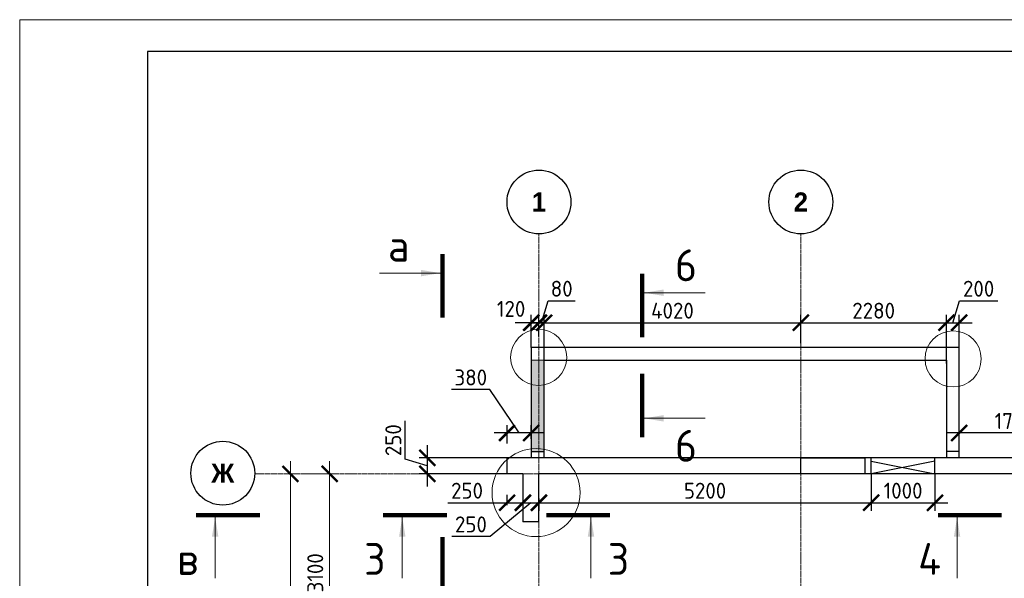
# Model space of a CAD drawing. Header units: millimetres. Extents: x 349531 to 1063351, y -131924 to 96186.
# Tile 19 of 230: x 433982 to 449396, y -26529 to -17777. Entities that reach past the tile are written whole.
import ezdxf

# ---------------------------------------------------------------- set-up
doc = ezdxf.new("R2010")
doc.units = ezdxf.units.MM
doc.linetypes.add('______5', pattern=[1100, 800, -100, 100, -100])
doc.linetypes.add('осевая', pattern=[50.8, 31.75, -6.35, 6.35, -6.35])
for name, color, linetype, lineweight in [('Конструкции 0.5', 5, 'Continuous', 50), ('Надписи', 200, 'Continuous', 18), ('Оси', 40, '______5', 18), ('размер', 1, 'Continuous', 25), ('РАЗМЕРЫ', 1, 'Continuous', 9), ('СТЕНЫ', 3, 'Continuous', 30), ('ТОНКИЕ', 7, 'Continuous', 9), ('Узлы', 7, 'Continuous', 0)]:
    doc.layers.add(name, color=color, linetype=linetype, lineweight=lineweight)
doc.layers.add('ТОЛСТЫЕ_ОСНОВНЫЕ', color=6, linetype='Continuous')
doc.layers.add('ФВ-2', color=7, linetype='Continuous')
doc.styles.add('Century Gothic', font='GOTHIC.TTF')
doc.styles.add('GOST-2.304_Type-B', font='GOST_Common.ttf')
doc.dimstyles.new('СПДС', dxfattribs={"dimscale": 100, "dimtxt": 2.5, "dimasz": 2.5, "dimexe": 1.25, "dimexo": 0, "dimtad": 1, "dimdec": 0, "dimtxsty": 'GOST-2.304_Type-B', "dimblk": 'ARCHTICK', "dimcen": 2.5, "dimdle": 2, "dimadec": 0, "dimazin": 2, "dimtfac": 0.75, "dimtdec": 0, "dimtmove": 1, "dimatfit": 3, "dimfxl": 1, "dimtolj": 1, "dimarcsym": 1})

# ---------------------------------------------------------------- blocks, each defined once
blk = doc.blocks.new('_ArchTick')
at = {"color": 0, "linetype": 'ByBlock', "const_width": 0.15}
blk.add_lwpolyline([(-0.5, -0.5), (0.5, 0.5)], dxfattribs=at)
blk = doc.blocks.new('*D1693')
at = {"color": 0, "lineweight": -2, "transparency": 16777216}
for p, q in [((979756, -14893), (979756, 1907)), ((979756, 1707), (979881, 1707)), ((979756, -14693), (979881, -14693))]:
    blk.add_line(p, q, dxfattribs=at)
at = {"layer": 'DEFPOINTS', "color": 0, "transparency": 16777216}
for p in [(979756, 1707), (979756, 1707), (979756, -14693)]:
    blk.add_point(p, dxfattribs=at)
at = {"color": 0, "lineweight": -2, "transparency": 16777216, "xscale": 250, "yscale": 250, "zscale": 250}
for p, rotation in [((979756, 1707), 90), ((979756, -14693), 270)]:
    blk.add_blockref('_ArchTick', p, dxfattribs=dict(at, rotation=rotation))
at = {"color": 0, "transparency": 16777216, "insert": (979531, -6851), "char_height": 250, "width": 104166.67, "attachment_point": 5, "rotation": 90, "style": 'GOST-2.304_Type-B'}
blk.add_mtext('\\A1;16400', dxfattribs=at)
blk = doc.blocks.new('NSY101')
at = {"color": 0, "linetype": 'ByBlock', "lineweight": -2}
blk.add_circle((0, 0), 50, dxfattribs=at)
blk = doc.blocks.new('СЛОЖНЫЙ_ОБЪЕКТ_0')
at = {"layer": 'Оси', "color": 16, "linetype": 'Continuous', "lineweight": 25, "transparency": 33554687, "xscale": 9.999999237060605, "yscale": 9.999999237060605, "zscale": 9.999999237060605}
blk.add_blockref('NSY101', (8813, -989), dxfattribs=at)
at = {"layer": 'Оси', "color": 16, "linetype": 'Continuous', "lineweight": 25, "transparency": 33554687, "insert": (8813, -989), "char_height": 300, "width": 385, "attachment_point": 5, "style": 'Century Gothic'}
blk.add_mtext('\\A1;{\\fCentury Gothic|i0|b1;\\H300.000000;\\W1.000000;\\C16;2}\\P', dxfattribs=at)
blk = doc.blocks.new('СЛОЖНЫЙ_ОБЪЕКТ_28')
at = {"layer": 'Оси', "color": 16, "linetype": 'Continuous', "lineweight": 25, "transparency": 33554687, "xscale": 9.999999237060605, "yscale": 9.999999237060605, "zscale": 9.999999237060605}
blk.add_blockref('NSY101', (-12319, -3597), dxfattribs=at)
at = {"layer": 'Оси', "color": 16, "linetype": 'Continuous', "lineweight": 25, "transparency": 33554687, "insert": (-12319, -3597), "char_height": 300, "width": 540, "attachment_point": 5, "style": 'Century Gothic'}
blk.add_mtext('\\A1;{\\fCentury Gothic|i0|b1;\\H300.000000;\\W1.000000;\\C16;Ж}\\P', dxfattribs=at)
blk = doc.blocks.new('СЛОЖНЫЙ_ОБЪЕКТ_43')
at = {"layer": 'Оси', "color": 16, "linetype": 'Continuous', "lineweight": 25, "transparency": 33554687, "xscale": 9.999999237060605, "yscale": 9.999999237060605, "zscale": 9.999999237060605}
blk.add_blockref('NSY101', (5133, -989), dxfattribs=at)
at = {"layer": 'Оси', "color": 16, "linetype": 'Continuous', "lineweight": 25, "transparency": 33554687, "insert": (5133, -989), "char_height": 300, "width": 385, "attachment_point": 5, "style": 'Century Gothic'}
blk.add_mtext('\\A1;{\\fCentury Gothic|i0|b1;\\H300.000000;\\W1.000000;\\C16;1}\\P', dxfattribs=at)
blk = doc.blocks.new('*D1679')
at = {"color": 0, "lineweight": -2, "transparency": 16777216}
for p, q in [((980369, -1593), (980369, 1907)), ((979945, 1707), (980494, 1707)), ((980369, -1393), (980494, -1393))]:
    blk.add_line(p, q, dxfattribs=at)
at = {"layer": 'DEFPOINTS', "color": 0, "transparency": 16777216}
for p in [(979945, 1707), (980369, 1707), (980369, -1393)]:
    blk.add_point(p, dxfattribs=at)
at = {"color": 0, "lineweight": -2, "transparency": 16777216, "xscale": 250, "yscale": 250, "zscale": 250}
for p, rotation in [((980369, 1707), 90), ((980369, -1393), 270)]:
    blk.add_blockref('_ArchTick', p, dxfattribs=dict(at, rotation=rotation))
at = {"color": 0, "transparency": 16777216, "insert": (980144, 157), "char_height": 250, "width": 83333.33, "attachment_point": 5, "rotation": 90, "style": 'GOST-2.304_Type-B'}
blk.add_mtext('\\A1;3100', dxfattribs=at)
blk = doc.blocks.new('*D981')
at = {"layer": 'DEFPOINTS', "color": 0, "transparency": 16777216}
for p in [(441611, -25382), (441861, -25291, -360), (441861, -25344)]:
    blk.add_point(p, dxfattribs=at)
at = {"layer": 'РАЗМЕРЫ', "color": 0, "lineweight": -2, "transparency": 16777216}
for p, q in [((441611, -25382), (441611, -25219)), ((440685, -25344), (441611, -25344)), ((441411, -25344), (442061, -25344)), ((441861, -25291), (441861, -25469))]:
    blk.add_line(p, q, dxfattribs=at)
at = {"layer": 'РАЗМЕРЫ', "color": 0, "lineweight": -2, "transparency": 16777216, "xscale": 250, "yscale": 250, "zscale": 250, "rotation": 180}
blk.add_blockref('_ArchTick', (441611, -25344), dxfattribs=at)
at = {"layer": 'РАЗМЕРЫ', "color": 0, "lineweight": -2, "transparency": 16777216, "xscale": 250, "yscale": 250, "zscale": 250}
blk.add_blockref('_ArchTick', (441861, -25344), dxfattribs=at)
at = {"layer": 'РАЗМЕРЫ', "color": 0, "transparency": 16777216, "insert": (440985, -25156), "char_height": 250, "attachment_point": 5, "style": 'GOST-2.304_Type-B'}
blk.add_mtext('\\A1;250', dxfattribs=at)
blk = doc.blocks.new('*D982')
at = {"layer": 'DEFPOINTS', "color": 0, "transparency": 16777216}
for p in [(442111, -25278, -360), (441861, -25291, -360), (442111, -25344)]:
    blk.add_point(p, dxfattribs=at)
at = {"layer": 'РАЗМЕРЫ', "color": 0, "lineweight": -2, "transparency": 16777216}
for p, q in [((442111, -25278), (442111, -25469)), ((441986, -25344), (441346, -25872)), ((441661, -25344), (442311, -25344)), ((441861, -25291), (441861, -25469)), ((441346, -25872), (440746, -25872))]:
    blk.add_line(p, q, dxfattribs=at)
at = {"layer": 'РАЗМЕРЫ', "color": 0, "lineweight": -2, "transparency": 16777216, "xscale": 250, "yscale": 250, "zscale": 250, "rotation": 180}
blk.add_blockref('_ArchTick', (441861, -25344), dxfattribs=at)
at = {"layer": 'РАЗМЕРЫ', "color": 0, "lineweight": -2, "transparency": 16777216, "xscale": 250, "yscale": 250, "zscale": 250}
blk.add_blockref('_ArchTick', (442111, -25344), dxfattribs=at)
at = {"layer": 'РАЗМЕРЫ', "color": 0, "transparency": 16777216, "insert": (441046, -25684), "char_height": 250, "attachment_point": 5, "style": 'GOST-2.304_Type-B'}
blk.add_mtext('\\A1;250', dxfattribs=at)
blk = doc.blocks.new('*D983')
at = {"layer": 'DEFPOINTS', "color": 0, "transparency": 16777216}
for p in [(447311, -24892, -560), (442111, -25278, -360), (447311, -25344)]:
    blk.add_point(p, dxfattribs=at)
at = {"layer": 'РАЗМЕРЫ', "color": 0, "lineweight": -2, "transparency": 16777216}
for p, q in [((447311, -24892), (447311, -25469)), ((442111, -25278), (442111, -25469)), ((441911, -25344), (447511, -25344))]:
    blk.add_line(p, q, dxfattribs=at)
at = {"layer": 'РАЗМЕРЫ', "color": 0, "lineweight": -2, "transparency": 16777216, "xscale": 250, "yscale": 250, "zscale": 250, "rotation": 180}
blk.add_blockref('_ArchTick', (442111, -25344), dxfattribs=at)
at = {"layer": 'РАЗМЕРЫ', "color": 0, "lineweight": -2, "transparency": 16777216, "xscale": 250, "yscale": 250, "zscale": 250}
blk.add_blockref('_ArchTick', (447311, -25344), dxfattribs=at)
at = {"layer": 'РАЗМЕРЫ', "color": 0, "transparency": 16777216, "insert": (444711, -25156), "char_height": 250, "attachment_point": 5, "style": 'GOST-2.304_Type-B'}
blk.add_mtext('\\A1;5200', dxfattribs=at)
blk = doc.blocks.new('*D999')
at = {"layer": 'DEFPOINTS', "color": 0, "transparency": 16777216}
for p in [(448691, -24252), (448691, -24592), (450411, -24644)]:
    blk.add_point(p, dxfattribs=at)
at = {"layer": 'РАЗМЕРЫ', "color": 0, "lineweight": -2, "transparency": 16777216}
for p, q in [((448691, -24592), (448691, -24127)), ((450411, -24644), (450411, -24127)), ((450611, -24252), (448491, -24252))]:
    blk.add_line(p, q, dxfattribs=at)
at = {"layer": 'РАЗМЕРЫ', "color": 0, "lineweight": -2, "transparency": 16777216, "xscale": 250, "yscale": 250, "zscale": 250, "rotation": 180}
blk.add_blockref('_ArchTick', (448691, -24252), dxfattribs=at)
at = {"layer": 'РАЗМЕРЫ', "color": 0, "lineweight": -2, "transparency": 16777216, "xscale": 250, "yscale": 250, "zscale": 250}
blk.add_blockref('_ArchTick', (450411, -24252), dxfattribs=at)
at = {"layer": 'РАЗМЕРЫ', "color": 0, "transparency": 16777216, "insert": (449551, -24064), "char_height": 250, "attachment_point": 5, "style": 'GOST-2.304_Type-B'}
blk.add_mtext('\\A1;1720', dxfattribs=at)
blk = doc.blocks.new('*D1000')
at = {"layer": 'DEFPOINTS', "color": 0, "transparency": 16777216}
for p in [(441611, -24252), (441991, -24343, -560), (441611, -24414)]:
    blk.add_point(p, dxfattribs=at)
at = {"layer": 'РАЗМЕРЫ', "color": 0, "lineweight": -2, "transparency": 16777216}
for p, q in [((441344, -23569), (440744, -23569)), ((441801, -24252), (441344, -23569)), ((441611, -24414), (441611, -24127)), ((441991, -24343), (441991, -24127)), ((442191, -24252), (441411, -24252))]:
    blk.add_line(p, q, dxfattribs=at)
at = {"layer": 'РАЗМЕРЫ', "color": 0, "lineweight": -2, "transparency": 16777216, "xscale": 250, "yscale": 250, "zscale": 250, "rotation": 180}
blk.add_blockref('_ArchTick', (441611, -24252), dxfattribs=at)
at = {"layer": 'РАЗМЕРЫ', "color": 0, "lineweight": -2, "transparency": 16777216, "xscale": 250, "yscale": 250, "zscale": 250}
blk.add_blockref('_ArchTick', (441991, -24252), dxfattribs=at)
at = {"layer": 'РАЗМЕРЫ', "color": 0, "transparency": 16777216, "insert": (441044, -23382), "char_height": 250, "attachment_point": 5, "style": 'GOST-2.304_Type-B'}
blk.add_mtext('\\A1;380', dxfattribs=at)
blk = doc.blocks.new('*D1006')
at = {"layer": 'DEFPOINTS', "color": 0, "transparency": 16777216}
for p in [(446211, -22524), (446211, -22844), (442191, -23162, -560)]:
    blk.add_point(p, dxfattribs=at)
at = {"layer": 'РАЗМЕРЫ', "color": 0, "lineweight": -2, "transparency": 16777216}
for p, q in [((442191, -23162), (442191, -22399)), ((446211, -22844), (446211, -22399)), ((441991, -22524), (446411, -22524))]:
    blk.add_line(p, q, dxfattribs=at)
at = {"layer": 'РАЗМЕРЫ', "color": 0, "lineweight": -2, "transparency": 16777216, "xscale": 250, "yscale": 250, "zscale": 250, "rotation": 180}
blk.add_blockref('_ArchTick', (442191, -22524), dxfattribs=at)
at = {"layer": 'РАЗМЕРЫ', "color": 0, "lineweight": -2, "transparency": 16777216, "xscale": 250, "yscale": 250, "zscale": 250}
blk.add_blockref('_ArchTick', (446211, -22524), dxfattribs=at)
at = {"layer": 'РАЗМЕРЫ', "color": 0, "transparency": 16777216, "insert": (444201, -22336), "char_height": 250, "attachment_point": 5, "style": 'GOST-2.304_Type-B'}
blk.add_mtext('\\A1;4020', dxfattribs=at)
blk = doc.blocks.new('*D1007')
at = {"layer": 'DEFPOINTS', "color": 0, "transparency": 16777216}
for p in [(448491, -22524), (446211, -22844), (448491, -23162)]:
    blk.add_point(p, dxfattribs=at)
at = {"layer": 'РАЗМЕРЫ', "color": 0, "lineweight": -2, "transparency": 16777216}
for p, q in [((446211, -22844), (446211, -22399)), ((448491, -23162), (448491, -22399)), ((446011, -22524), (448691, -22524))]:
    blk.add_line(p, q, dxfattribs=at)
at = {"layer": 'РАЗМЕРЫ', "color": 0, "lineweight": -2, "transparency": 16777216, "xscale": 250, "yscale": 250, "zscale": 250, "rotation": 180}
blk.add_blockref('_ArchTick', (446211, -22524), dxfattribs=at)
at = {"layer": 'РАЗМЕРЫ', "color": 0, "lineweight": -2, "transparency": 16777216, "xscale": 250, "yscale": 250, "zscale": 250}
blk.add_blockref('_ArchTick', (448491, -22524), dxfattribs=at)
at = {"layer": 'РАЗМЕРЫ', "color": 0, "transparency": 16777216, "insert": (447351, -22336), "char_height": 250, "attachment_point": 5, "style": 'GOST-2.304_Type-B'}
blk.add_mtext('\\A1;2280', dxfattribs=at)
blk = doc.blocks.new('*D1008')
at = {"layer": 'DEFPOINTS', "color": 0, "transparency": 16777216}
for p in [(448691, -22524), (448491, -23162), (448691, -23165)]:
    blk.add_point(p, dxfattribs=at)
at = {"layer": 'РАЗМЕРЫ', "color": 0, "lineweight": -2, "transparency": 16777216}
for p, q in [((448591, -22524), (448694, -22180)), ((448694, -22180), (449294, -22180)), ((448491, -23162), (448491, -22399)), ((448691, -23165), (448691, -22399)), ((448291, -22524), (448891, -22524))]:
    blk.add_line(p, q, dxfattribs=at)
at = {"layer": 'РАЗМЕРЫ', "color": 0, "lineweight": -2, "transparency": 16777216, "xscale": 250, "yscale": 250, "zscale": 250, "rotation": 180}
blk.add_blockref('_ArchTick', (448491, -22524), dxfattribs=at)
at = {"layer": 'РАЗМЕРЫ', "color": 0, "lineweight": -2, "transparency": 16777216, "xscale": 250, "yscale": 250, "zscale": 250}
blk.add_blockref('_ArchTick', (448691, -22524), dxfattribs=at)
at = {"layer": 'РАЗМЕРЫ', "color": 0, "transparency": 16777216, "insert": (448994, -21992), "char_height": 250, "attachment_point": 5, "style": 'GOST-2.304_Type-B'}
blk.add_mtext('\\A1;200', dxfattribs=at)
blk = doc.blocks.new('*D1040')
at = {"layer": 'DEFPOINTS', "color": 0, "transparency": 16777216}
for p in [(447311, -24892, -200), (448311, -24892, -200), (448311, -25344)]:
    blk.add_point(p, dxfattribs=at)
at = {"layer": 'РАЗМЕРЫ', "color": 0, "lineweight": -2, "transparency": 16777216}
for p, q in [((447311, -24892), (447311, -25469)), ((448311, -24892), (448311, -25469)), ((447111, -25344), (448511, -25344))]:
    blk.add_line(p, q, dxfattribs=at)
at = {"layer": 'РАЗМЕРЫ', "color": 0, "lineweight": -2, "transparency": 16777216, "xscale": 250, "yscale": 250, "zscale": 250, "rotation": 180}
blk.add_blockref('_ArchTick', (447311, -25344), dxfattribs=at)
at = {"layer": 'РАЗМЕРЫ', "color": 0, "lineweight": -2, "transparency": 16777216, "xscale": 250, "yscale": 250, "zscale": 250}
blk.add_blockref('_ArchTick', (448311, -25344), dxfattribs=at)
at = {"layer": 'РАЗМЕРЫ', "color": 0, "transparency": 16777216, "insert": (447811, -25156), "char_height": 250, "attachment_point": 5, "style": 'GOST-2.304_Type-B'}
blk.add_mtext('\\A1;1000', dxfattribs=at)
blk = doc.blocks.new('*U1378')
at = {"layer": 'ТОЛСТЫЕ_ОСНОВНЫЕ', "color": 6}
blk.add_lwpolyline([(20, 5), (836, 5), (836, 589), (20, 589)], close=True, dxfattribs=at)
at = {"layer": 'ТОНКИЕ'}
blk.add_lwpolyline([(0, 0), (841, 0), (841, 594), (0, 594)], close=True, dxfattribs=at)
blk = doc.blocks.new('стены техподполья')
at = {"layer": 'СТЕНЫ', "linetype": 'Continuous', "transparency": 33554687}
for p, q in [((456816, 1336, -360), (456816, -394, -360)), ((463516, 1336), (456816, 1336, -360)), ((456816, 1336, -360), (456816, 1336, -360)), ((463516, -394), (463516, 1336)), ((463516, 1336), (463516, 1336)), ((456886, 1136), (456886, 1136)), ((457016, -394, -360), (457016, 1136, -360)), ((457016, 1136, -360), (463316, 1136)), ((463316, 1136), (463316, 1136)), ((463316, 1136), (463316, -394)), ((463516, -144), (463516, -144)), ((456816, -294, -360), (456816, -294, -360)), ((456816, -294, -360), (457016, -294, -360)), ((456886, -294), (456886, -294)), ((463516, -294), (463316, -294)), ((463316, -294), (463316, -294)), ((463516, -294), (463516, -294)), ((456436, -644), (456436, -394)), ((456436, -394), (456436, -394)), ((503986, -394), (456436, -394)), ((456686, -394), (456686, -394)), ((456886, -394), (456886, -394)), ((462136, -644), (462136, -394)), ((462136, -394), (462136, -394)), ((463136, -644), (463136, -394)), ((463136, -394), (463136, -394)), ((463316, -394), (463316, -394)), ((463516, -394), (463516, -394)), ((456436, -644), (456436, -644)), ((456686, -644), (456436, -644)), ((456686, -644), (456686, -644)), ((456686, -644), (456686, -1394)), ((456936, -1394), (456936, -644)), ((465486, -644), (456936, -644)), ((456936, -644), (456936, -644)), ((462136, -644), (462136, -644)), ((463136, -644), (463136, -644)), ((456686, -1394), (456686, -1394)), ((456936, -1394), (456686, -1394)), ((456936, -1394), (456936, -1394))]:
    blk.add_line(p, q, dxfattribs=at)
blk = doc.blocks.new('*D1256')
at = {"layer": 'DEFPOINTS', "color": 0, "transparency": 16777216}
for p in [(442111, -22524), (442111, -22740, -200), (442191, -23162, -200)]:
    blk.add_point(p, dxfattribs=at)
at = {"layer": 'РАЗМЕРЫ', "color": 0, "lineweight": -2, "transparency": 16777216}
for p, q in [((442151, -22524), (442254, -22180)), ((442254, -22180), (442679, -22180)), ((442111, -22740), (442111, -22399)), ((442191, -23162), (442191, -22399)), ((442111, -22524), (441861, -22524)), ((442191, -22524), (442111, -22524)), ((442191, -22524), (442111, -22524)), ((442191, -22524), (442441, -22524))]:
    blk.add_line(p, q, dxfattribs=at)
at = {"layer": 'РАЗМЕРЫ', "color": 0, "lineweight": -2, "transparency": 16777216, "xscale": 250, "yscale": 250, "zscale": 250}
blk.add_blockref('_ArchTick', (442111, -22524), dxfattribs=at)
at = {"layer": 'РАЗМЕРЫ', "color": 0, "lineweight": -2, "transparency": 16777216, "xscale": 250, "yscale": 250, "zscale": 250, "rotation": 180}
blk.add_blockref('_ArchTick', (442191, -22524), dxfattribs=at)
at = {"layer": 'РАЗМЕРЫ', "color": 0, "transparency": 16777216, "insert": (442467, -21992), "char_height": 250, "attachment_point": 5, "style": 'GOST-2.304_Type-B'}
blk.add_mtext('\\A1;80', dxfattribs=at)
blk = doc.blocks.new('*D1257')
at = {"layer": 'DEFPOINTS', "color": 0, "transparency": 16777216}
for p in [(441991, -22524), (442111, -22740, -200), (441991, -22912, -200)]:
    blk.add_point(p, dxfattribs=at)
at = {"layer": 'РАЗМЕРЫ', "color": 0, "lineweight": -2, "transparency": 16777216}
for p, q in [((441991, -22912), (441991, -22399)), ((442111, -22740), (442111, -22399)), ((441991, -22524), (441741, -22524)), ((442111, -22524), (441991, -22524)), ((442111, -22524), (442361, -22524))]:
    blk.add_line(p, q, dxfattribs=at)
at = {"layer": 'РАЗМЕРЫ', "color": 0, "lineweight": -2, "transparency": 16777216, "xscale": 250, "yscale": 250, "zscale": 250}
blk.add_blockref('_ArchTick', (441991, -22524), dxfattribs=at)
at = {"layer": 'РАЗМЕРЫ', "color": 0, "lineweight": -2, "transparency": 16777216, "xscale": 250, "yscale": 250, "zscale": 250, "rotation": 180}
blk.add_blockref('_ArchTick', (442111, -22524), dxfattribs=at)
at = {"layer": 'РАЗМЕРЫ', "color": 0, "transparency": 16777216, "insert": (441675, -22308), "char_height": 250, "attachment_point": 5, "style": 'GOST-2.304_Type-B'}
blk.add_mtext('\\A1;120', dxfattribs=at)
blk = doc.blocks.new('*D765')
at = {"layer": 'DEFPOINTS', "color": 0, "transparency": 16777216}
for p in [(441710, -24642, 160), (440363, -24892), (441656, -24892, 160)]:
    blk.add_point(p, dxfattribs=at)
at = {"layer": 'размер', "color": 0, "lineweight": -2, "transparency": 16777216}
for p, q in [((440019, -24664), (440019, -24064)), ((440363, -24442), (440363, -25092)), ((441710, -24642), (440238, -24642)), ((440363, -24767), (440019, -24664)), ((441656, -24892), (440238, -24892))]:
    blk.add_line(p, q, dxfattribs=at)
at = {"layer": 'размер', "color": 0, "lineweight": -2, "transparency": 16777216, "xscale": 250, "yscale": 250, "zscale": 250}
for p, rotation in [((440363, -24642), 90), ((440363, -24892), 270)]:
    blk.add_blockref('_ArchTick', p, dxfattribs=dict(at, rotation=rotation))
at = {"layer": 'размер', "color": 0, "transparency": 16777216, "insert": (439831, -24364), "char_height": 250, "attachment_point": 5, "rotation": 90, "style": 'GOST-2.304_Type-B'}
blk.add_mtext('\\A1;250', dxfattribs=at)
blk = doc.blocks.new('оси2')
at = {"layer": 'Оси', "color": 16, "linetype": 'осевая', "lineweight": 0, "transparency": 33554687}
for p, q in [((983645.5, 5465.4), (983645.8, -20755.1)), ((987745.5, 5465.4), (987745.5, -20739.3)), ((979200, 1707.1), (1032582.1, 1707.1))]:
    blk.add_line(p, q, dxfattribs=at)
at = {"layer": 'Оси', "color": 16, "linetype": 'Continuous', "lineweight": 25, "transparency": 33554687}
for name, p in [('СЛОЖНЫЙ_ОБЪЕКТ_43', (978512.5, 6954.9)), ('СЛОЖНЫЙ_ОБЪЕКТ_0', (978932, 6954.9)), ('СЛОЖНЫЙ_ОБЪЕКТ_28', (991015, 5314))]:
    blk.add_blockref(name, p, dxfattribs=at)
for base, p1, p2, picture, middle in [((979756.2, 1707.1), (979756.2, -14692.9), (979756.2, 1707.1), '*D1693', (979756.2, -6851.5)), ((980368.8, 1707.1), (980368.8, -1392.9), (979945.2, 1707.1), '*D1679', (980368.8, 157.1))]:
    dim = blk.add_linear_dim(base=base, p1=p1, p2=p2, angle=90, dimstyle='СПДС', override={"dimgap": 1})
    dim.commit()
    dim.dimension.update_dxf_attribs({"geometry": picture, "text_midpoint": middle, "dimtype": 160})

msp = doc.modelspace()

# ---------------------------------------------------------------- hatches: boundary and pattern name
at = {"layer": 'ФВ-2', "true_color": 0x006272}
h = msp.add_hatch(dxfattribs=at)
h.set_pattern_fill('ANGLE', color=146)
h.set_pattern_definition([(0, (-2038.312, 1805.48), (0, 6.985), [5.08, -1.905]), (90, (-2038.312, 1805.48), (-6.985, 4e-16), [5.08, -1.905])])
h.paths.add_polyline_path([(441990.8, -23112), (442190.8, -23112), (442190.8, -24542), (441990.8, -24542)])

# ---------------------------------------------------------------- linework, layer by layer
at = {"layer": 'Надписи', "color": 0}
for centre, radius in [((442106.2, -23067.5, 720), 439.5), ((448595.3, -23091, 720), 439.5), ((442065.8, -25185.7, -200), 688.7)]:
    msp.add_circle(centre, radius, dxfattribs=at)
at = {"layer": 'размер'}
msp.add_lwpolyline([(446210.8, -24642), (447210.8, -24642), (447210.8, -24892), (446210.8, -24892)], close=True, dxfattribs=at)
for points in [[(448311, -24692), (447310.8, -24892)], [(447311, -24692), (448310.8, -24892)]]:
    msp.add_lwpolyline(points, dxfattribs=at)
at = {"layer": 'РАЗМЕРЫ', "color": 1}
msp.add_lwpolyline([(441990.8, -23112), (442190.8, -23112), (442190.8, -24542), (441990.8, -24542)], close=True, dxfattribs=at)
at = {"layer": 'Узлы', "color": 1, "linetype": 'Continuous', "lineweight": 0}
for p, q in [((440565.4, -21747.1, -720), (439615.4, -21747.1, -720)), ((443763.1, -22054.6, -272.9), (444713.1, -22054.6, -272.9)), ((443763.1, -24022.2, -272.9), (444713.1, -24022.2, -272.9)), ((437042.4, -25575.1, 360), (437042.4, -26525.1, 360)), ((439971.4, -25575.1, 360), (439971.4, -26525.1, 360)), ((442925.8, -25575.1, 360), (442925.8, -26525.1, 360)), ((448656.7, -25575.1, 360), (448656.7, -26525.1, 360))]:
    msp.add_line(p, q, dxfattribs=at)
at = {"layer": 'Узлы', "color": 1, "linetype": 'Continuous', "lineweight": 0, "const_width": 70}
for points, elevation in [([(440600.4, -21447.1), (440600.4, -22447.1)], -720), ([(443728.1, -21754.6), (443728.1, -22754.6)], -272.9), ([(443728.1, -24322.2), (443728.1, -23322.2)], -272.9), ([(436742.4, -25540.1), (437742.4, -25540.1)], 360), ([(439671.4, -25540.1), (440671.4, -25540.1)], 360), ([(443225.8, -25540.1), (442225.8, -25540.1)], 360), ([(448356.7, -25540.1), (449356.7, -25540.1)], 360), ([(440600.4, -26882.3), (440600.4, -25882.3)], -720)]:
    msp.add_lwpolyline(points, dxfattribs=dict(at, elevation=elevation))
at = {"layer": 'Узлы', "color": 1, "linetype": 'Continuous', "lineweight": 0}
for points in [[(440565.4, -21747.1, -720), (440265, -21797.4, -720), (440265, -21696.9, -720)], [(443763.1, -22054.6, -272.9), (444063.5, -22104.9, -272.9), (444063.5, -22004.3, -272.9)], [(443763.1, -24022.2, -272.9), (444063.5, -24072.5, -272.9), (444063.5, -23971.9, -272.9)], [(437042.4, -25575.1, 360), (436992.1, -25875.6, 360), (437092.6, -25875.6, 360)], [(439971.4, -25575.1, 360), (439921.1, -25875.6, 360), (440021.6, -25875.6, 360)], [(442925.8, -25575.1, 360), (442875.6, -25875.6, 360), (442976.1, -25875.6, 360)], [(448656.7, -25575.1, 360), (448606.4, -25875.6, 360), (448706.9, -25875.6, 360)]]:
    msp.add_solid(points, dxfattribs=at)

# ---------------------------------------------------------------- block references
at = {"xscale": 100, "yscale": 100, "zscale": 100}
msp.add_blockref('*U1378', (433982.1, -77177.1, 3100), dxfattribs=at)
at = {"layer": 'Конструкции 0.5'}
msp.add_blockref('стены техподполья', (-14825, -24248.4, 160), dxfattribs=at)
at = {"layer": 'РАЗМЕРЫ'}
msp.add_blockref('оси2', (-541534.6, -26599.1, -200), dxfattribs=at)

# ---------------------------------------------------------------- texts
at = {"layer": 'Узлы', "color": 1, "linetype": 'Continuous', "lineweight": 0, "char_height": 500, "attachment_point": 5, "style": 'GOST-2.304_Type-B'}
for s, insert in [('а', (439915.4, -21317.1, -720)), ('6', (444413.1, -21624.6, -272.9)), ('6', (444413.1, -24452.2, -272.9)), ('3', (439541.4, -26225.1, 360)), ('3', (443355.8, -26225.1, 360)), ('4', (448226.7, -26225.1, 360)), ('в', (436612.4, -26225.1, 360))]:
    msp.add_mtext_dynamic_manual_height_columns(s, width=723.88, gutter_width=25, heights=[0], dxfattribs=dict(at, insert=insert))

# ---------------------------------------------------------------- dimensions: what is measured, and where the dimension line sits
at = {"layer": 'размер'}
dim = msp.add_linear_dim(base=(440362.6, -24892), p1=(441709.6, -24642, 160), p2=(441655.9, -24892, 160), angle=90, dimstyle='СПДС', dxfattribs=at)
dim.commit()
dim.dimension.update_dxf_attribs({"geometry": '*D765', "text_midpoint": (439831.3, -24601.3)})
at = {"layer": 'РАЗМЕРЫ'}
for base, p1, p2, picture, middle in [((442110.9, -22523.6), (442190.8, -23162, -200), (442110.9, -22740.4, -200), '*D1256', (442316.5, -21992.4)), ((448691, -22523.6, 360), (448491, -23162, 360), (448691, -23164.6, 360), '*D1008', (448756.6, -21992.4, 360)), ((446210.8, -22523.6, 360), (442190.8, -23162, -200), (446210.8, -22843.6, 360), '*D1006', (444200.8, -22336.1, 360)), ((448491, -22523.6, 360), (446210.8, -22843.6, 360), (448491, -23162, 360), '*D1007', (447350.9, -22336.1, 360)), ((448691, -24251.6, 360), (450410.8, -24643.6, 360), (448691, -24592, 360), '*D999', (449550.9, -24064.1, 360))]:
    dim = msp.add_linear_dim(base=base, p1=p1, p2=p2, dimstyle='СПДС', dxfattribs=at)
    dim.commit()
    dim.dimension.update_dxf_attribs({"geometry": picture, "text_midpoint": middle})
for base, p1, p2, picture, middle in [((441990.8, -22523.6), (442110.9, -22740.4, -200), (441990.8, -22912, -200), '*D1257', (441675.5, -22495.8)), ((441610.8, -24251.6, 360), (441990.8, -24343.1, -200), (441610.8, -24413.6, 360), '*D1000', (441281, -23569.1, 360))]:
    dim = msp.add_linear_dim(base=base, p1=p1, p2=p2, dimstyle='СПДС', dxfattribs=at)
    dim.commit()
    dim.dimension.update_dxf_attribs({"geometry": picture, "text_midpoint": middle, "dimtype": 160})
for base, p1, p2, picture, middle in [((447311, -25343.6, 360), (442111, -25277.6), (447311, -24892, -200), '*D983', (444711, -25156.1, 360)), ((448311, -25343.6), (447311, -24892, -200), (448311, -24892, -200), '*D1040', (447811, -25156.1))]:
    dim = msp.add_linear_dim(base=base, p1=p1, p2=p2, dimstyle='СПДС', override={"dimtofl": 0}, dxfattribs=at)
    dim.commit()
    dim.dimension.update_dxf_attribs({"geometry": picture, "text_midpoint": middle})
for base, p1, p2, picture, middle in [((441861, -25343.6, 360), (441610.8, -25382.1, 360), (441861, -25291.1), '*D981', (440985.3, -25427.8, 360)), ((442111, -25343.6, 360), (441861, -25291.1), (442111, -25277.6), '*D982', (441283.9, -25871.6, 360))]:
    dim = msp.add_linear_dim(base=base, p1=p1, p2=p2, dimstyle='СПДС', override={"dimtofl": 0}, dxfattribs=at)
    dim.commit()
    dim.dimension.update_dxf_attribs({"geometry": picture, "text_midpoint": middle, "dimtype": 160})

doc.saveas('drawing.dxf')
